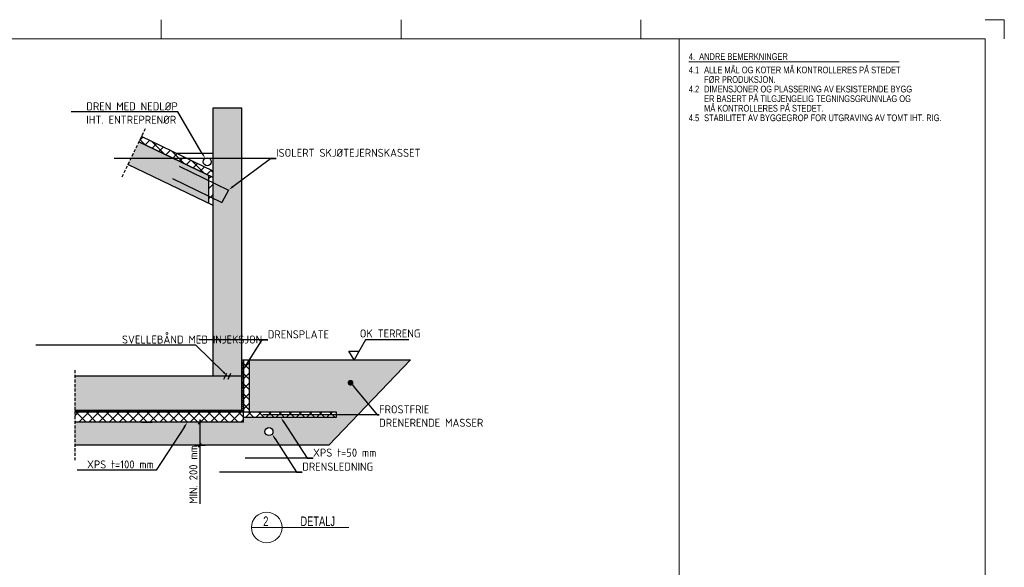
# Model space of a CAD drawing. Header units: millimetres. Extents: x -14018 to 28032, y 32422 to 62122.
# Tile 3 of 3: x 2286 to 28032, y 47819 to 62122. Entities that reach past the tile are written whole.
import ezdxf
from ezdxf import colors
from ezdxf.entities.mleader import LeaderData, LeaderLine
from ezdxf.enums import TextEntityAlignment as Align
from ezdxf.math import Vec2, Vec3

# ---------------------------------------------------------------- set-up
doc = ezdxf.new("R2010")
doc.units = ezdxf.units.MM
doc.header["$LTSCALE"] = 10
doc.linetypes.add('DASHEDX2', pattern=[12, 8, -4])
doc.linetypes.add('XKITLINE00', pattern=[0])
for name, color, linetype in [('B_BRUDD', 2, 'DASHEDX2'), ('B_FORM_25', 2, 'Continuous'), ('B_FORM_35', 7, 'Continuous'), ('B_FORM_50', 5, 'Continuous'), ('b_raster', 253, 'Continuous'), ('b_skravur', 4, 'Continuous'), ('B_symbol', 2, 'Continuous'), ('b_Symbol_10', 7, 'Continuous'), ('b_tekst_10', 7, 'Continuous')]:
    doc.layers.add(name, color=color, linetype=linetype)
doc.layers.add('OtherObjectType', color=7, linetype='Continuous', lineweight=0)
doc.styles.add('ARIAL_NARROW', font='ARIALN.TTF')
doc.styles.add('ISO35', font='iso3098.shx', dxfattribs={"height": 35})
doc.styles.add('ISOAAJ', font='iso3098.shx')

# ---------------------------------------------------------------- blocks, each defined once
blk = doc.blocks.new('28_AAJ')
at = {"layer": 'B_symbol', "color": 2, "linetype": 'Continuous'}
blk.add_lwpolyline([(23.92, 8.66), (5, 8.66), (0, 0), (-2.26, 3.72), (2.13, 3.72)], dxfattribs=at)
at = {"layer": 'B_symbol', "color": 7, "linetype": 'Continuous', "style": 'ISO35'}
blk.add_attdef('*', text='', height=3.5, dxfattribs=at).set_placement((15.73, 9.73), align=Align.CENTER)
blk = doc.blocks.new('_Dot')
at = {"color": 0, "linetype": 'ByBlock', "lineweight": -2}
blk.add_line((-0.5, 0), (-1, 0), dxfattribs=at)
at = {"color": 0, "linetype": 'ByBlock', "const_width": 0.5}
blk.add_lwpolyline([(-0.25, 0, 1), (0.25, 0, 1)], format="xyb", close=True, dxfattribs=at)

msp = doc.modelspace()

# ---------------------------------------------------------------- hatches: boundary and pattern name
at = {"layer": 'b_raster'}
h = msp.add_hatch(color=256, dxfattribs=at)
h.dxf.hatch_style = 1
h.paths.add_polyline_path([(8091, 59817), (7341, 59817), (7341, 57868), (7743, 57672), (7572, 57345), (7341, 57457), (7341, 52812), (8091, 52812)])
h.paths.add_polyline_path([(7341, 57868), (7341, 57457), (7572, 57345), (7743, 57672)], flags=17)
h = msp.add_hatch(color=256, dxfattribs=at)
h.dxf.hatch_style = 1
h.paths.add_polyline_path([(5403, 58934), (5117, 58340), (7222, 57327), (7222, 58059)])
h = msp.add_hatch(color=256, dxfattribs=at)
h.dxf.hatch_style = 1
h.paths.add_polyline_path([(8091, 52812), (3726, 52812), (3726, 51912), (8091, 51912)])
at = {"layer": 'b_skravur'}
h = msp.add_hatch(dxfattribs=at)
h.set_pattern_fill('ANSI37', color=256, scale=1500)
h.set_pattern_definition([(45, (0, 12713.32), (-132.5825, 132.5825), []), (135, (0, 12713.32), (-132.5825, -132.5825), [])])
h.paths.add_polyline_path([(5468, 59070), (5403, 58934), (7341, 58002), (7341, 58168)])
h = msp.add_hatch(dxfattribs=at)
h.set_pattern_fill('ANSI31', color=256, scale=1500)
h.set_pattern_definition([(45, (21683.4, -86666.46), (-132.58252, 132.58252), [])])
h.paths.add_polyline_path([(7341, 58002), (7222, 58059), (7222, 57327), (7341, 57269)])
h = msp.add_hatch(dxfattribs=at)
h.set_pattern_fill('GRUS', color=256, scale=450)
h.set_pattern_definition([(0, (7059.8, 51370.2), (0, 385.714), [0, 5.326, 0, -380.389]), (0, (7059.8, 51383.06), (0, 385.714), [0, 5.326, 0, -380.389]), (45, (7056.05, 51379.3), (0, 385.714), [0, 5.326, 0, -540.157]), (45, (7065.14, 51370.2), (0, 385.714), [0, 5.326, 0, -540.157]), (90, (7056.05, 51373.97), (-385.714, 2e-14), [5.326, 0, -380.389, 0]), (90, (7068.9, 51373.97), (-385.714, 2e-14), [5.326, 0, -380.389, 0]), (135, (7059.8, 51370.2), (-385.714, 2e-14), [0, 5.326, 0, -540.157]), (135, (7068.9, 51379.3), (-385.714, 2e-14), [0, 5.326, 0, -540.157]), (0, (7111.24, 51563.06), (0, 385.714), [0, 5.326, 0, -380.389]), (0, (7111.24, 51575.9), (0, 385.714), [0, 5.326, 0, -380.389]), (45, (7107.47, 51572.15), (0, 385.714), [0, 5.326, 0, -540.157]), (45, (7116.57, 51563.06), (0, 385.714), [0, 5.326, 0, -540.157]), (90, (7107.47, 51566.82), (-385.714, 2e-14), [5.326, 0, -380.389, 0]), (90, (7120.33, 51566.82), (-385.714, 2e-14), [5.326, 0, -380.389, 0]), (135, (7111.24, 51563.06), (-385.714, 2e-14), [0, 5.326, 0, -540.157]), (135, (7120.33, 51572.15), (-385.714, 2e-14), [0, 5.326, 0, -540.157]), (0, (7239.8, 51447.34), (0, 385.714), [0, 5.326, 0, -380.389]), (0, (7239.8, 51460.2), (0, 385.714), [0, 5.326, 0, -380.389]), (45, (7236.05, 51456.43), (0, 385.714), [0, 5.326, 0, -540.157]), (45, (7245.14, 51447.34), (0, 385.714), [0, 5.326, 0, -540.157]), (90, (7236.05, 51451.1), (-385.714, 2e-14), [5.326, 0, -380.389, 0]), (90, (7248.9, 51451.1), (-385.714, 2e-14), [5.326, 0, -380.389, 0]), (135, (7239.8, 51447.34), (-385.714, 2e-14), [0, 5.326, 0, -540.157]), (135, (7248.9, 51456.43), (-385.714, 2e-14), [0, 5.326, 0, -540.157]), (0, (7329.8, 51665.9), (0, 385.714), [0, 5.326, 0, -380.389]), (0, (7329.8, 51678.77), (0, 385.714), [0, 5.326, 0, -380.389]), (45, (7326.05, 51675), (0, 385.714), [0, 5.326, 0, -540.157]), (45, (7335.14, 51665.91), (0, 385.714), [0, 5.326, 0, -540.157]), (90, (7326.05, 51669.68), (-385.714, 2e-14), [5.326, 0, -380.389, 0]), (90, (7338.9, 51669.68), (-385.714, 2e-14), [5.326, 0, -380.389, 0]), (135, (7329.8, 51665.91), (-385.714, 2e-14), [0, 5.326, 0, -540.157]), (135, (7338.9, 51675), (-385.714, 2e-14), [0, 5.326, 0, -540.157]), (0, (7394.1, 51485.9), (0, 385.714), [0, 5.326, 0, -380.389]), (0, (7394.1, 51498.77), (0, 385.714), [0, 5.326, 0, -380.389]), (45, (7390.33, 51495), (0, 385.714), [0, 5.326, 0, -540.157]), (45, (7399.42, 51485.91), (0, 385.714), [0, 5.326, 0, -540.157]), (90, (7390.33, 51489.68), (-385.714, 2e-14), [5.326, 0, -380.389, 0]), (90, (7403.2, 51489.68), (-385.714, 2e-14), [5.326, 0, -380.389, 0]), (135, (7394.1, 51485.91), (-385.714, 2e-14), [0, 5.326, 0, -540.157]), (135, (7403.2, 51495), (-385.714, 2e-14), [0, 5.326, 0, -540.157])])
h.paths.add_polyline_path([(12505, 53237), (8293, 53237), (8286, 53226), (8286, 51882), (10560, 51882), (10560, 51732), (8136, 51732), (8136, 51612), (3726, 51612), (3726, 51012), (10372, 51012)])
h.paths.add_polyline_path([(8909, 51363, -1), (8699, 51363, -1)], flags=16)
h.paths.add_polyline_path([(10912, 52667, -1), (10960, 52609, -1)], flags=16)
h = msp.add_hatch(dxfattribs=at)
h.set_pattern_fill('ANSI36', color=256, scale=300)
h.set_pattern_definition([(45, (21683.396, -86666.46), (19.887378, 72.920387), [93.75, -18.75, 0, -18.75])])
h.paths.add_polyline_path([(8136, 53237), (8091, 53237), (8091, 51882), (8136, 51882)])
h = msp.add_hatch(dxfattribs=at)
h.set_pattern_fill('ANSI37', color=256, scale=1500)
h.set_pattern_definition([(45, (21728.4, -86666.46), (-132.58252, 132.58252), []), (135, (21728.4, -86666.46), (-132.58252, -132.58252), [])])
h.paths.add_polyline_path([(8286, 53237), (8136, 53237), (8136, 51882), (8286, 51882)])
h = msp.add_hatch(dxfattribs=at)
h.set_pattern_fill('ANSI37', color=256, scale=1500)
h.set_pattern_definition([(45, (5782.59, 51709.92), (-132.5825, 132.5825), []), (135, (5782.59, 51709.92), (-132.5825, -132.5825), [])])
h.paths.add_polyline_path([(8136, 51882), (3726, 51882), (3726, 51612), (8136, 51612)])
h.paths.add_polyline_path([(10560, 51882), (8136, 51882), (8136, 51732), (10560, 51732)])

# ---------------------------------------------------------------- linework, layer by layer
at = {"layer": 'B_BRUDD'}
for points in [[(5565, 59272), (4954, 58002)], [(3726, 52966), (3726, 50614)]]:
    msp.add_lwpolyline(points, dxfattribs=at)
at = {"layer": 'B_FORM_25'}
for p, q in [((7621, 52734), (7699, 52889)), ((7733, 52734), (7811, 52889)), ((5916, 51612), (5556, 51612)), ((6995, 51681), (6995, 49473))]:
    msp.add_line(p, q, dxfattribs=at)
for points in [[(5471, 51612), (5750, 51612)], [(6958, 51558), (7033, 51665)], [(5916, 51012), (5556, 51012)], [(6855, 51012), (7135, 51012)], [(6958, 50958), (7033, 51065)]]:
    msp.add_lwpolyline(points, dxfattribs=at)
at = {"layer": 'B_FORM_35'}
for points in [[(7341, 52812), (7341, 59817)], [(7341, 59817), (8091, 59817)], [(8091, 51882), (8091, 59817)], [(7341, 58168), (5468, 59070)], [(7341, 58002), (5403, 58934)], [(6375, 58633), (7344, 58633)], [(7341, 57269), (5117, 58340)], [(7222, 58059), (7222, 57327)], [(8091, 53237), (12505, 53237)], [(8136, 53237), (8136, 51882)], [(8286, 53237), (8286, 51882)], [(10372, 51012), (10372, 51012), (12505, 53237)], [(8091, 52812), (3726, 52812)], [(8091, 51912), (3726, 51912)], [(8091, 51912), (3726, 51912)], [(8136, 51902), (3726, 51902)], [(3726, 51882), (8136, 51882), (10560, 51882), (10560, 51732), (8136, 51732), (8136, 51732)], [(8136, 51612), (8136, 51882)], [(8136, 51612), (3726, 51612)], [(10372, 51012), (3726, 51012)]]:
    msp.add_lwpolyline(points, dxfattribs=at)
for centre in [(7191, 58410), (8804, 51363)]:
    msp.add_circle(centre, 105, dxfattribs=at)
at = {"layer": 'B_FORM_50'}
for points in [[(5403, 58934), (7341, 58002), (7341, 59225)], [(6455, 58299), (7743, 57672)], [(6284, 57972), (7572, 57345)], [(7743, 57672), (7572, 57345)], [(8136, 51907), (3726, 51907)]]:
    msp.add_lwpolyline(points, dxfattribs=at)
at = {"layer": 'OtherObjectType', "linetype": 'XKITLINE00', "lineweight": 0}
for p, q in [((5982, 61622), (5982, 62122)), ((12257, 61622), (12257, 62122)), ((18532, 61622), (18532, 62122)), ((27532, 62122), (28032, 62122)), ((28032, 61622), (28032, 62122)), ((27532, 61622), (-12518, 61622)), ((19532, 61622), (19532, 36222)), ((27532, 32922), (27532, 61622)), ((19782, 61022), (25282, 61022)), ((9145, 48859), (8345, 48859)), ((9145, 48859), (10895, 48859))]:
    msp.add_line(p, q, dxfattribs=at)
msp.add_circle((8745, 48859), 400, dxfattribs=at)

# ---------------------------------------------------------------- block references
at = {"layer": 'b_Symbol_10', "xscale": 60, "yscale": 60, "zscale": 60}
msp.add_blockref('28_AAJ', (11028, 53237), dxfattribs=at).add_auto_attribs({'*': 'OK TERRENG'})

# ---------------------------------------------------------------- texts
at = {"layer": 'b_tekst_10', "style": 'ISO35'}
msp.add_text('MIN. 200 mm', height=210, rotation=90, dxfattribs=at).set_placement((6995, 49473), align=Align.BOTTOM_LEFT)
at = {"layer": 'OtherObjectType', "style": 'ARIAL_NARROW', "width": 0.85}
for s, height, p in [('4.  ANDRE BEMERKNINGER', 175, (19782, 61072)), ('4.1', 175, (19782, 60722)), ('ALLE MÅL OG KOTER MÅ KONTROLLERES PÅ STEDET', 175, (20182, 60722)), ('FØR PRODUKSJON.', 175, (20182, 60472)), ('4.2', 175, (19782, 60222)), ('DIMENSJONER OG PLASSERING AV EKSISTERNDE BYGG', 175, (20182, 60222)), ('ER BASERT PÅ TILGJENGELIG TEGNINGSGRUNNLAG OG ', 175, (20182, 59972)), ('MÅ KONTROLLERES PÅ STEDET.', 175, (20182, 59722)), ('4.5', 175, (19782, 59472)), ('STABILITET AV BYGGEGROP FOR UTGRAVING AV TOMT IHT. RIG.', 175, (20182, 59472)), ('2', 250, (8654, 48896)), ('DETALJ', 250, (9626, 48896))]:
    msp.add_text(s, height=height, dxfattribs=at).set_placement(p)

# ---------------------------------------------------------------- leaders
at = {"layer": 'b_tekst_10'}
ml = msp.add_multileader_mtext('Standard', dxfattribs=at)
ml.set_content('DREN MED NEDLØP\\PIHT. ENTREPRENØR', color=256, style='ISOAAJ')
ml.set_leader_properties(color=2, linetype='ByLayer', lineweight=-1)
ml.build(insert=Vec2(0, 0))
ml.multileader.update_dxf_attribs({"text_left_attachment_type": 6, "text_right_attachment_type": 6, "dogleg_length": 2.5, "arrow_head_size": 150, "scale": 10})
ctx = ml.context
ctx.base_point, ctx.scale, ctx.char_height, ctx.arrow_head_size, ctx.landing_gap_size, ctx.plane_origin = Vec3(4028, 59712), 10, 210, 150, 0, Vec3(7135, 58420)
ctx.left_attachment, ctx.right_attachment = 6, 6
notes = []
notes.append((ctx, [(1, (1, 1, 0), (6421, 59712), (-1, 0), 125, [(0, [(7136, 58500)], 0, [])])]))
ctx.mtext.insert, ctx.mtext.flow_direction = Vec3(4028, 59964), 5
ml = msp.add_multileader_mtext('Standard', dxfattribs=at)
ml.set_content('ISOLERT SKJØTEJERNSKASSET', color=256, style='ISOAAJ')
ml.set_leader_properties(color=2, linetype='ByLayer', lineweight=-1)
ml.build(insert=Vec2(0, 0))
ml.multileader.update_dxf_attribs({"text_left_attachment_type": 6, "text_right_attachment_type": 6, "dogleg_length": 2.5, "arrow_head_size": 150, "scale": 10})
ctx = ml.context
ctx.base_point, ctx.scale, ctx.char_height, ctx.arrow_head_size, ctx.landing_gap_size, ctx.plane_origin = Vec3(8991, 58498), 10, 210, 150, 0, Vec3(7743, 57672)
ctx.left_attachment, ctx.right_attachment = 6, 6
notes.append((ctx, [(0, (1, 1, 0), (8841, 58498), (1, 0), 150, [(0, [(7743, 57672)], 0, [])])]))
ctx.mtext.insert, ctx.mtext.flow_direction = Vec3(8991, 58750), 5
ml = msp.add_multileader_mtext('Standard', dxfattribs=at)
ml.set_content('SVELLEBÅND MED INJEKSJON', color=256, style='ISOAAJ')
ml.set_leader_properties(color=2, linetype='ByLayer', lineweight=-1)
ml.build(insert=Vec2(0, 0))
ml.multileader.update_dxf_attribs({"text_left_attachment_type": 6, "text_right_attachment_type": 6, "dogleg_length": 2.5, "arrow_head_size": 150, "scale": 10})
ctx = ml.context
ctx.base_point, ctx.scale, ctx.char_height, ctx.arrow_head_size, ctx.landing_gap_size, ctx.plane_origin = Vec3(4960, 53621), 10, 210, 150, 0, Vec3(7721, 52812)
ctx.left_attachment, ctx.right_attachment = 6, 6
notes.append((ctx, [(1, (1, 1, 0), (6891, 53621), (-1, 0), 125, [(0, [(7721, 52812)], 0, [])])]))
ctx.mtext.insert, ctx.mtext.width, ctx.mtext.flow_direction = Vec3(4960, 53873), 1996.37, 5
ml = msp.add_multileader_mtext('Standard', dxfattribs=at)
ml.set_content('DRENSPLATE', color=256, style='ISOAAJ')
ml.set_leader_properties(color=2, linetype='ByLayer', lineweight=-1)
ml.build(insert=Vec2(0, 0))
ml.multileader.update_dxf_attribs({"text_left_attachment_type": 6, "text_right_attachment_type": 6, "dogleg_length": 2.5, "arrow_head_size": 150, "scale": 10})
ctx = ml.context
ctx.base_point, ctx.scale, ctx.char_height, ctx.arrow_head_size, ctx.landing_gap_size, ctx.plane_origin = Vec3(8773, 53756), 10, 210, 150, 0, Vec3(8286, 52989)
ctx.left_attachment, ctx.right_attachment = 6, 6
notes.append((ctx, [(0, (1, 1, 0), (8623, 53756), (1, 0), 150, [(0, [(8136, 52989)], 0, [])])]))
ctx.mtext.insert, ctx.mtext.flow_direction = Vec3(8773, 54008), 5
ml = msp.add_multileader_mtext('Standard', dxfattribs=at)
ml.set_content('FROSTFRIE^JDRENERENDE MASSER', color=256, style='ISOAAJ')
ml.set_leader_properties(color=2, linetype='ByLayer', lineweight=-1)
ml.set_arrow_properties(name='DOT')
ml.build(insert=Vec2(0, 0))
ml.multileader.update_dxf_attribs({"text_left_attachment_type": 6, "text_right_attachment_type": 6, "dogleg_length": 5, "arrow_head_size": 150, "scale": 10})
ctx = ml.context
ctx.base_point, ctx.scale, ctx.char_height, ctx.arrow_head_size, ctx.landing_gap_size, ctx.plane_origin = Vec3(11685, 51797), 10, 210, 150, 0, Vec3(10936, 52638)
ctx.left_attachment, ctx.right_attachment = 6, 6
notes.append((ctx, [(0, (1, 1, 0), (11635, 51797), (1, 0), 50, [(0, [(10936, 52638)], 0, [])])]))
ctx.mtext.insert, ctx.mtext.flow_direction = Vec3(11685, 52049), 5
ml = msp.add_multileader_mtext('Standard', dxfattribs=at)
ml.set_content('XPS t=100 mm', color=256, style='ISOAAJ')
ml.set_leader_properties(color=2, linetype='ByLayer', lineweight=-1)
ml.build(insert=Vec2(0, 0))
ml.multileader.update_dxf_attribs({"text_left_attachment_type": 6, "text_right_attachment_type": 6, "dogleg_length": 2.5, "arrow_head_size": 150, "scale": 10})
ctx = ml.context
ctx.base_point, ctx.scale, ctx.char_height, ctx.arrow_head_size, ctx.landing_gap_size, ctx.plane_origin = Vec3(4045, 50358), 10, 210, 150, 0, Vec3(6674, 51731)
ctx.left_attachment, ctx.right_attachment = 6, 6
notes.append((ctx, [(1, (1, 1, 0), (5856, 50358), (-1, 0), 125, [(0, [(6674, 51612)], 0, [])])]))
ctx.mtext.insert, ctx.mtext.flow_direction = Vec3(4045, 50610), 5
ml = msp.add_multileader_mtext('Standard', dxfattribs=at)
ml.set_content('XPS t=50 mm', color=256, style='ISOAAJ')
ml.set_leader_properties(color=2, linetype='ByLayer', lineweight=-1)
ml.build(insert=Vec2(0, 0))
ml.multileader.update_dxf_attribs({"text_left_attachment_type": 6, "text_right_attachment_type": 6, "dogleg_length": 2.5, "arrow_head_size": 150, "scale": 10})
ctx = ml.context
ctx.base_point, ctx.scale, ctx.char_height, ctx.arrow_head_size, ctx.landing_gap_size, ctx.plane_origin = Vec3(9956, 50666), 10, 210, 150, 0, Vec3(9114, 51851)
ctx.left_attachment, ctx.right_attachment = 6, 6
notes.append((ctx, [(0, (1, 1, 0), (9806, 50666), (1, 0), 150, [(0, [(9114, 51732)], 0, [])])]))
ctx.mtext.insert, ctx.mtext.flow_direction = Vec3(9956, 50918), 5
ml = msp.add_multileader_mtext('Standard', dxfattribs=at)
ml.set_content('DRENSLEDNING', color=256, style='ISOAAJ')
ml.set_leader_properties(color=2, linetype='ByLayer', lineweight=-1)
ml.build(insert=Vec2(0, 0))
ml.multileader.update_dxf_attribs({"text_left_attachment_type": 6, "text_right_attachment_type": 6, "dogleg_length": 2.5, "arrow_head_size": 150, "scale": 10})
ctx = ml.context
ctx.base_point, ctx.scale, ctx.char_height, ctx.arrow_head_size, ctx.landing_gap_size, ctx.plane_origin = Vec3(9675, 50300), 10, 210, 150, 0, Vec3(8886, 51297)
ctx.left_attachment, ctx.right_attachment = 6, 6
notes.append((ctx, [(0, (1, 1, 0), (9525, 50300), (1, 0), 150, [(0, [(8886, 51297)], 0, [])])]))
ctx.mtext.insert, ctx.mtext.flow_direction = Vec3(9675, 50552), 5
for ctx, leaders in notes:
    for number, flags, end, landing, length, lines in leaders:
        leader = LeaderData()
        leader.index, (leader.has_last_leader_line, leader.has_dogleg_vector, leader.attachment_direction) = number, flags
        leader.last_leader_point, leader.dogleg_vector, leader.dogleg_length = Vec3(end), Vec3(landing), length
        for number, points, colour, breaks in lines:
            line = LeaderLine()
            line.index, line.vertices, line.color, line.breaks = number, Vec3.list(points), colors.encode_raw_color(colour), breaks
            leader.lines.append(line)
        ctx.leaders.append(leader)

doc.saveas('drawing.dxf')
